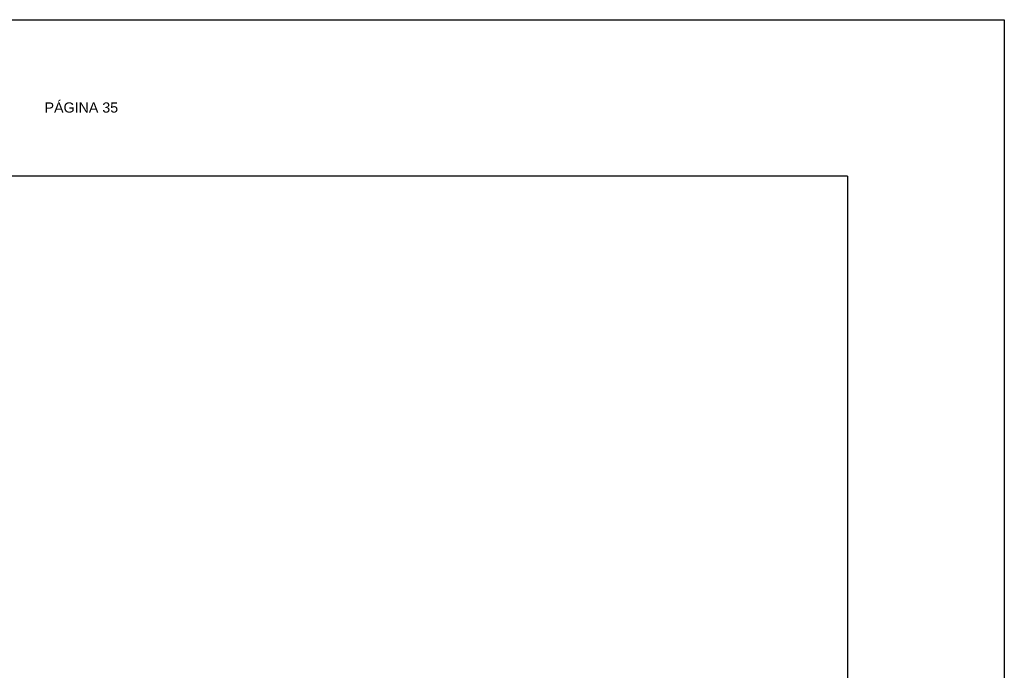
# Model space of a CAD drawing. Header units: metres. Extents: x 2644 to 4131, y 3282 to 4383.
# Tile 28 of 53: x 2966 to 2978, y 4375 to 4383. Entities that reach past the tile are written whole.
import ezdxf

# ---------------------------------------------------------------- set-up
doc = ezdxf.new("R2010")
doc.units = ezdxf.units.M
doc.layers.add('Dibujo', color=7, linetype='Continuous')
doc.styles.get("Standard").update_dxf_attribs({"font": 'arial.ttf'})

msp = doc.modelspace()

# ---------------------------------------------------------------- linework, layer by layer
at = {"layer": 'Dibujo', "color": 0, "linetype": 'ByBlock'}
for p, q in [((2957.072, 4382.965), (2978.072, 4382.965)), ((2978.072, 4382.965), (2978.072, 4353.265)), ((2976.072, 4380.965), (2959.072, 4380.965)), ((2976.072, 4380.965), (2976.072, 4355.265))]:
    msp.add_line(p, q, dxfattribs=at)

# ---------------------------------------------------------------- texts
at = {"layer": 'Dibujo', "color": 0, "linetype": 'ByBlock', "insert": (2965.824, 4381.909), "char_height": 0.13, "width": 2.90393, "attachment_point": 1}
msp.add_mtext('PÁGINA 35', dxfattribs=at)

doc.saveas('drawing.dxf')
